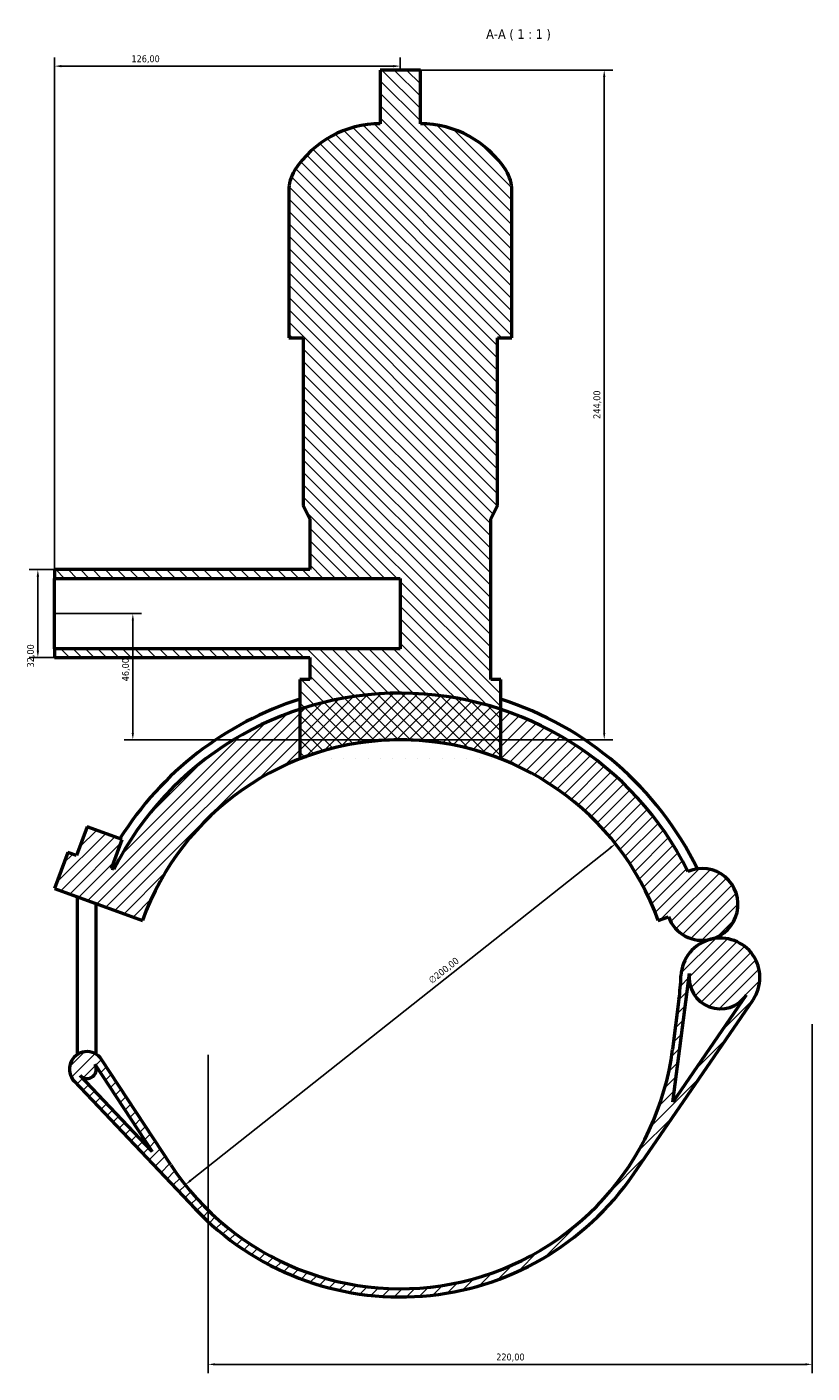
# Model space of a CAD drawing. Header units: millimetres. Extents: x 0 to 995, y -235 to 1211.
# Tile 6 of 7: x 314 to 600, y 721 to 1211. Entities that reach past the tile are written whole.
import ezdxf

# ---------------------------------------------------------------- set-up
doc = ezdxf.new("R2010")
doc.units = ezdxf.units.MM
for name, color, linetype, lineweight in [('Dimension (ISO)', 7, 'Continuous', 25), ('Hatch (ISO)', 7, 'Continuous', 18), ('Symbol (ISO)', 7, 'Continuous', 25), ('Visible (ISO)', 7, 'Continuous', 50)]:
    doc.layers.add(name, color=color, linetype=linetype, lineweight=lineweight)
doc.styles.add('Label Text (ISO)', font='tahoma.ttf')
doc.styles.add('Note Text (ISO)', font='tahoma.ttf')
doc.dimstyles.new('Default (ISO)', dxfattribs={"dimtxt": 2.5, "dimasz": 2.5, "dimexe": 3.175, "dimexo": 0, "dimgap": 0.762, "dimtad": 1, "dimrnd": 1e-08, "dimzin": 0, "dimtxsty": 'Note Text (ISO)', "dimcen": 0.09, "dimdle": 10, "dimclrd": 256, "dimclre": 256, "dimclrt": 232, "dimazin": 0, "dimtfac": 1.40208, "dimtmove": 0, "dimatfit": 3, "dimfxl": 1, "dimtolj": 1, "dimtzin": 0, "dimlwd": -1, "dimlwe": -1, "dimarcsym": 0})

# ---------------------------------------------------------------- blocks, each defined once
blk = doc.blocks.new('*D7')
at = {"layer": 'Defpoints', "color": 0, "transparency": 16777216}
for p in [(600.03, 848.02), (380.03, 836.8), (600.03, 724.02)]:
    blk.add_point(p, dxfattribs=at)
at = {"layer": 'Dimension (ISO)', "transparency": 16777216}
for p, q in [((600.03, 848.02), (600.03, 720.85)), ((380.03, 836.8), (380.03, 720.85)), ((382.53, 724.02), (597.53, 724.02))]:
    blk.add_line(p, q, dxfattribs=at)
for points in [[(382.53, 724.44), (382.53, 723.61), (380.03, 724.02)], [(597.53, 724.44), (597.53, 723.61), (600.03, 724.02)]]:
    blk.add_solid(points, dxfattribs=at)
at = {"layer": 'Dimension (ISO)', "color": 232, "true_color": 0xca0064, "transparency": 16777216, "insert": (484.98, 727.96), "char_height": 2.5, "attachment_point": 1, "style": 'Note Text (ISO)'}
blk.add_mtext('\\A1;220,00', dxfattribs=at)
blk = doc.blocks.new('*D8')
at = {"layer": 'Defpoints', "color": 0, "transparency": 16777216}
for p in [(528.39, 913.7), (371.67, 789.44)]:
    blk.add_point(p, dxfattribs=at)
at = {"layer": 'Dimension (ISO)', "transparency": 16777216}
blk.add_line((373.63, 790.99), (526.43, 912.14), dxfattribs=at)
for points in [[(526.17, 912.47), (526.69, 911.82), (528.39, 913.7)], [(373.37, 791.32), (373.89, 790.67), (371.67, 789.44)]]:
    blk.add_solid(points, dxfattribs=at)
at = {"layer": 'Dimension (ISO)', "color": 232, "true_color": 0xca0064, "transparency": 16777216, "insert": (460, 864.55), "char_height": 2.5, "attachment_point": 1, "rotation": 38.4097, "style": 'Note Text (ISO)'}
blk.add_mtext('\\A1;∅200,00', dxfattribs=at)
blk = doc.blocks.new('*D9')
at = {"layer": 'Defpoints', "color": 0, "transparency": 16777216}
for p in [(324.03, 1013.57), (317.99, 981.57), (324.03, 981.57)]:
    blk.add_point(p, dxfattribs=at)
at = {"layer": 'Dimension (ISO)', "transparency": 16777216}
for p, q in [((324.03, 1013.57), (314.81, 1013.57)), ((317.99, 1011.07), (317.99, 984.07)), ((324.03, 981.57), (314.81, 981.57))]:
    blk.add_line(p, q, dxfattribs=at)
for points in [[(317.57, 1011.07), (318.41, 1011.07), (317.99, 1013.57)], [(317.57, 984.07), (318.41, 984.07), (317.99, 981.57)]]:
    blk.add_solid(points, dxfattribs=at)
at = {"layer": 'Dimension (ISO)', "color": 232, "true_color": 0xca0064, "transparency": 16777216, "insert": (314.05, 977.94), "char_height": 2.5, "attachment_point": 1, "rotation": 90, "style": 'Note Text (ISO)'}
blk.add_mtext('\\A1;32,00', dxfattribs=at)
blk = doc.blocks.new('*D10')
at = {"layer": 'Defpoints', "color": 0, "transparency": 16777216}
for p in [(324.03, 1197.02), (450.03, 1195.57), (324.03, 1010.37)]:
    blk.add_point(p, dxfattribs=at)
at = {"layer": 'Dimension (ISO)', "transparency": 16777216}
for p, q in [((324.03, 1010.37), (324.03, 1200.19)), ((447.53, 1197.02), (326.53, 1197.02)), ((450.03, 1195.57), (450.03, 1200.19))]:
    blk.add_line(p, q, dxfattribs=at)
for points in [[(326.53, 1197.43), (326.53, 1196.6), (324.03, 1197.02)], [(447.53, 1197.43), (447.53, 1196.6), (450.03, 1197.02)]]:
    blk.add_solid(points, dxfattribs=at)
at = {"layer": 'Dimension (ISO)', "color": 232, "true_color": 0xca0064, "transparency": 16777216, "insert": (352.08, 1200.95), "char_height": 2.5, "attachment_point": 1, "style": 'Note Text (ISO)'}
blk.add_mtext('\\A1;126,00', dxfattribs=at)
blk = doc.blocks.new('*D11')
at = {"layer": 'Defpoints', "color": 0, "transparency": 16777216}
for p in [(457.35, 1195.57), (524.31, 1195.57), (450.03, 951.57)]:
    blk.add_point(p, dxfattribs=at)
at = {"layer": 'Dimension (ISO)', "transparency": 16777216}
for p, q in [((457.35, 1195.57), (527.49, 1195.57)), ((524.31, 954.07), (524.31, 1193.07)), ((450.03, 951.57), (527.49, 951.57))]:
    blk.add_line(p, q, dxfattribs=at)
for points in [[(523.9, 1193.07), (524.73, 1193.07), (524.31, 1195.57)], [(523.9, 954.07), (524.73, 954.07), (524.31, 951.57)]]:
    blk.add_solid(points, dxfattribs=at)
at = {"layer": 'Dimension (ISO)', "color": 232, "true_color": 0xca0064, "transparency": 16777216, "insert": (520.38, 1068.52), "char_height": 2.5, "attachment_point": 1, "rotation": 90, "style": 'Note Text (ISO)'}
blk.add_mtext('\\A1;244,00', dxfattribs=at)
blk = doc.blocks.new('*D12')
at = {"layer": 'Defpoints', "color": 0, "transparency": 16777216}
for p in [(324.03, 997.57), (352.59, 997.57), (450.03, 951.57)]:
    blk.add_point(p, dxfattribs=at)
at = {"layer": 'Dimension (ISO)', "transparency": 16777216}
for p, q in [((324.03, 997.57), (355.76, 997.57)), ((352.59, 954.07), (352.59, 995.07)), ((450.03, 951.57), (349.41, 951.57))]:
    blk.add_line(p, q, dxfattribs=at)
for points in [[(352.17, 995.07), (353, 995.07), (352.59, 997.57)], [(352.17, 954.07), (353, 954.07), (352.59, 951.57)]]:
    blk.add_solid(points, dxfattribs=at)
at = {"layer": 'Dimension (ISO)', "color": 232, "true_color": 0xca0064, "transparency": 16777216, "insert": (348.65, 972.9), "char_height": 2.5, "attachment_point": 1, "rotation": 90, "style": 'Note Text (ISO)'}
blk.add_mtext('\\A1;46,00', dxfattribs=at)

msp = doc.modelspace()

# ---------------------------------------------------------------- hatches: boundary and pattern name
at = {"layer": 'Hatch (ISO)'}
h = msp.add_hatch(dxfattribs=at)
h.set_pattern_fill('ANSI31', color=256, scale=25.4, angle=90.00021, style=0)
h.set_pattern_definition([(135.0002, (0, 0), (-2.245056, -2.245072), [])])
edge = h.paths.add_edge_path()
edge.add_line((417.089, 973.528), (413.429, 973.528))
edge.add_line((413.429, 973.528), (413.429, 962.696))
edge.add_line((413.429, 962.696), (413.429, 944.63))
edge.add_ellipse((450.029, 851.568), major_axis=(-36.6, 93.061), ratio=1, start_angle=317.06173, end_angle=360, ccw=False)
edge.add_line((486.629, 944.63), (486.629, 962.696))
edge.add_line((486.629, 962.696), (486.629, 973.528))
edge.add_line((486.629, 973.528), (482.969, 973.528))
edge.add_line((482.969, 973.528), (482.969, 1032.088))
edge.add_line((482.969, 1032.088), (485.409, 1036.968))
edge.add_line((485.409, 1036.968), (485.409, 1097.968))
edge.add_line((485.409, 1097.968), (490.696, 1097.968))
edge.add_line((490.696, 1097.968), (490.696, 1151.648))
edge.add_ellipse((477.114, 1151.648), major_axis=(13.582, 0), ratio=1, start_angle=0, end_angle=32.61242)
edge.add_ellipse((457.349, 1139.002), major_axis=(31.205, 19.966), ratio=1, start_angle=0, end_angle=57.38758)
edge.add_line((457.349, 1176.048), (457.349, 1195.568))
edge.add_line((457.349, 1195.568), (442.709, 1195.568))
edge.add_line((442.709, 1195.568), (442.709, 1176.048))
edge.add_ellipse((442.709, 1139.002), major_axis=(0, 37.046), ratio=1, start_angle=0, end_angle=57.38758)
edge.add_ellipse((422.944, 1151.648), major_axis=(-11.441, 7.32), ratio=1, start_angle=0, end_angle=32.61242)
edge.add_line((409.362, 1151.648), (409.362, 1097.968))
edge.add_line((409.362, 1097.968), (414.649, 1097.968))
edge.add_line((414.649, 1097.968), (414.649, 1036.968))
edge.add_line((414.649, 1036.968), (417.089, 1032.088))
edge.add_line((417.089, 1032.088), (417.089, 1013.568))
edge.add_line((417.089, 1013.568), (324.029, 1013.568))
edge.add_line((324.029, 1013.568), (324.029, 1010.368))
edge.add_line((324.029, 1010.368), (450.029, 1010.368))
edge.add_line((450.029, 1010.368), (450.029, 984.768))
edge.add_line((450.029, 984.768), (324.029, 984.768))
edge.add_line((324.029, 984.768), (324.029, 981.568))
edge.add_line((324.029, 981.568), (417.089, 981.568))
edge.add_line((417.089, 981.568), (417.089, 973.528))
h = msp.add_hatch(dxfattribs=at)
h.set_pattern_fill('ANSI31', color=256, scale=25.4, style=0)
h.set_pattern_definition([(45, (0, 0), (-2.245064, 2.245064), [])])
edge = h.paths.add_edge_path()
edge.add_line((366.43, 796.694), (341.233, 835.08))
edge.add_ellipse((335.883, 831.568), major_axis=(5.35, 3.512), ratio=1, start_angle=0, end_angle=190.18846)
edge.add_line((331.238, 827.165), (375.278, 780.707))
edge.add_ellipse((450.029, 851.568), major_axis=(-74.751, -70.861), ratio=1, start_angle=0, end_angle=102.09276)
edge.add_line((534.977, 793.321), (578.512, 856.812))
edge.add_ellipse((566.649, 864.947), major_axis=(11.864, -8.135), ratio=1, start_angle=0, end_angle=138.50686)
edge.add_ellipse((566.649, 864.947), major_axis=(-3.497, 13.953), ratio=1, start_angle=0, end_angle=73.51821)
edge.add_ellipse((452.366, 869.762), major_axis=(99.911, -4.21), ratio=1, start_angle=355.09456, end_angle=360, ccw=False)
edge.add_line((551.551, 857.024), (549.214, 838.83))
edge.add_ellipse((450.029, 851.568), major_axis=(99.185, -12.738), ratio=1, start_angle=220.59914, end_angle=360, ccw=False)
edge = h.paths.add_edge_path(flags=0)
edge.add_line((338.725, 833.434), (359.654, 801.55))
edge.add_line((359.654, 801.55), (333.415, 829.229))
edge.add_ellipse((335.883, 831.568), major_axis=(-2.468, -2.339), ratio=1, start_angle=0, end_angle=169.81154)
edge = h.paths.add_edge_path(flags=0)
edge.add_line((549.344, 819.578), (555.357, 866.397))
edge.add_ellipse((566.649, 864.947), major_axis=(-11.292, 1.45), ratio=1, start_angle=0, end_angle=152.88036)
edge.add_line((576.038, 858.509), (549.344, 819.578))
edge = h.paths.add_edge_path()
edge.add_ellipse((559.973, 891.585), major_axis=(3.179, -12.685), ratio=1, start_angle=0, end_angle=189.13447)
edge.add_ellipse((450.029, 851.568), major_axis=(104.792, 52.035), ratio=1, start_angle=0, end_angle=45.3635)
edge.add_ellipse((450.029, 851.568), major_axis=(36.6, 111.128), ratio=1, start_angle=0, end_angle=36.45858)
edge.add_ellipse((450.029, 851.568), major_axis=(-36.6, 111.128), ratio=1, start_angle=0, end_angle=44.89834)
edge.add_line((345.663, 904.453), (344.873, 904.74))
edge.add_line((344.873, 904.74), (348.704, 915.265))
edge.add_line((348.704, 915.265), (335.924, 919.916))
edge.add_line((335.924, 919.916), (332.093, 909.392))
edge.add_line((332.093, 909.392), (328.899, 910.555))
edge.add_line((328.899, 910.555), (324.11, 897.399))
edge.add_line((324.11, 897.399), (356.06, 885.77))
edge.add_ellipse((450.029, 851.568), major_axis=(-93.969, 34.202), ratio=1, start_angle=220, end_angle=360, ccw=False)
edge.add_line((543.998, 885.77), (547.685, 887.112))
edge.add_ellipse((559.973, 891.585), major_axis=(-12.288, -4.473), ratio=1, start_angle=0, end_angle=84.06913)

# ---------------------------------------------------------------- linework, layer by layer
at = {"layer": 'Visible (ISO)'}
for p, q in [((457.349, 1195.568), (442.709, 1195.568)), ((442.709, 1195.568), (442.709, 1176.048)), ((457.349, 1176.048), (457.349, 1195.568)), ((409.362, 1151.648), (409.362, 1097.968)), ((490.696, 1097.968), (490.696, 1151.648)), ((409.362, 1097.968), (414.649, 1097.968)), ((414.649, 1097.968), (414.649, 1036.968)), ((485.409, 1036.968), (485.409, 1097.968)), ((485.409, 1097.968), (490.696, 1097.968)), ((414.649, 1036.968), (417.089, 1032.088)), ((482.969, 1032.088), (485.409, 1036.968)), ((417.089, 1032.088), (417.089, 1013.568)), ((482.969, 973.528), (482.969, 1032.088)), ((417.089, 1013.568), (324.029, 1013.568)), ((324.029, 1013.568), (324.029, 1010.368)), ((324.029, 1010.368), (450.029, 1010.368)), ((324.029, 984.768), (324.029, 1010.368)), ((450.029, 1010.368), (450.029, 984.768)), ((450.029, 984.768), (324.029, 984.768)), ((324.029, 984.768), (324.029, 981.568)), ((324.029, 981.568), (417.089, 981.568)), ((417.089, 981.568), (417.089, 973.528)), ((417.089, 973.528), (413.429, 973.528)), ((413.429, 973.528), (413.429, 944.63)), ((486.629, 973.528), (482.969, 973.528)), ((486.629, 944.63), (486.629, 973.528)), ((335.924, 919.916), (332.093, 909.392)), ((348.704, 915.265), (335.924, 919.916)), ((344.873, 904.74), (348.704, 915.265)), ((328.899, 910.555), (324.11, 897.399)), ((332.093, 909.392), (328.899, 910.555)), ((345.663, 904.453), (344.873, 904.74)), ((324.11, 897.399), (356.06, 885.77)), ((332.483, 836.99), (332.483, 894.352)), ((339.283, 836.99), (339.283, 891.877)), ((543.998, 885.77), (547.685, 887.112)), ((549.344, 819.578), (555.357, 866.397)), ((576.038, 858.509), (549.344, 819.578)), ((534.977, 793.321), (578.512, 856.812)), ((551.551, 857.024), (549.214, 838.83)), ((366.43, 796.694), (341.233, 835.08)), ((359.654, 801.55), (333.415, 829.229)), ((338.725, 833.434), (359.654, 801.55)), ((339.283, 831.568), (339.283, 832.584)), ((331.238, 827.165), (375.278, 780.707))]:
    msp.add_line(p, q, dxfattribs=at)
for centre, radius, start, end in [((442.709, 1139.002), 37.046, 90, 147.38758), ((457.349, 1139.002), 37.046, 32.61242, 90), ((422.944, 1151.648), 13.582, 147.38758, 180), ((477.114, 1151.648), 13.582, 0, 32.61242), ((450.029, 851.568), 117, 26.40721, 153.12763), ((450.029, 851.568), 120.51, 107.68053, 147.92972), ((450.029, 851.568), 120.51, 26.08123, 72.31947), ((450.029, 851.568), 100, 20, 160), ((450.029, 851.568), 100, 68.53086, 111.46914), ((559.973, 891.585), 13.077, 284.06913, 113.2036), ((559.973, 891.585), 13.077, 200, 284.06913), ((566.649, 864.947), 14.385, 104.06913, 177.58735), ((566.649, 864.947), 14.385, 325.56227, 104.06913), ((452.366, 869.762), 100, 352.68191, 357.58735), ((566.649, 864.947), 11.385, 172.68191, 325.56227), ((450.029, 851.568), 100, 213.28105, 352.68191), ((335.883, 831.568), 6.4, 33.28105, 223.46951), ((335.883, 831.568), 3.4, 223.46951, 33.28105), ((450.029, 851.568), 103, 223.46951, 325.56227)]:
    msp.add_arc(centre, radius, start, end, dxfattribs=at)

# ---------------------------------------------------------------- texts
at = {"layer": 'Symbol (ISO)', "insert": (481.304, 1206.303), "char_height": 3.5, "attachment_point": 7, "style": 'Label Text (ISO)'}
msp.add_mtext('A-A ( 1 : 1 )', dxfattribs=at)

# ---------------------------------------------------------------- dimensions: what is measured, and where the dimension line sits
at = {"layer": 'Dimension (ISO)'}
for base, p1, p2, angle, picture, middle in [((324.029, 1197.017), (450.029, 1195.568), (324.029, 1010.368), 180, '*D10', (357.029, 1197.017)), ((524.314, 1195.568), (450.029, 951.568), (457.349, 1195.568), 90, '*D11', (524.314, 1073.568)), ((317.989, 981.568), (324.029, 1013.568), (324.029, 981.568), 90, '*D9', (317.989, 982.068)), ((352.588, 997.568), (450.029, 951.568), (324.029, 997.568), 90, '*D12', (352.588, 977.068)), ((600.031, 724.023), (380.031, 836.798), (600.031, 848.023), 180, '*D7', (490.031, 724.023))]:
    dim = msp.add_linear_dim(base=base, p1=p1, p2=p2, angle=angle, dimstyle='Default (ISO)', override={"dimdec": 2, "dimtp": 0, "dimtm": 0, "dimtdec": 2, "dimtofl": 0, "dimatfit": 1}, dxfattribs=at)
    dim.commit()
    dim.dimension.update_dxf_attribs({"geometry": picture, "text_midpoint": middle, "dimtype": 160})
dim = msp.add_diameter_dim_2p(p1=(371.67, 789.44), p2=(528.388, 913.696), dimstyle='Default (ISO)', override={"dimdec": 2, "dimlfac": 1, "dimtp": 0, "dimtm": 0, "dimtdec": 2, "dimatfit": 2}, dxfattribs=at)
dim.commit()
dim.dimension.update_dxf_attribs({"geometry": '*D8', "text_midpoint": (467.513, 865.431), "dimtype": 163})

doc.saveas('drawing.dxf')
